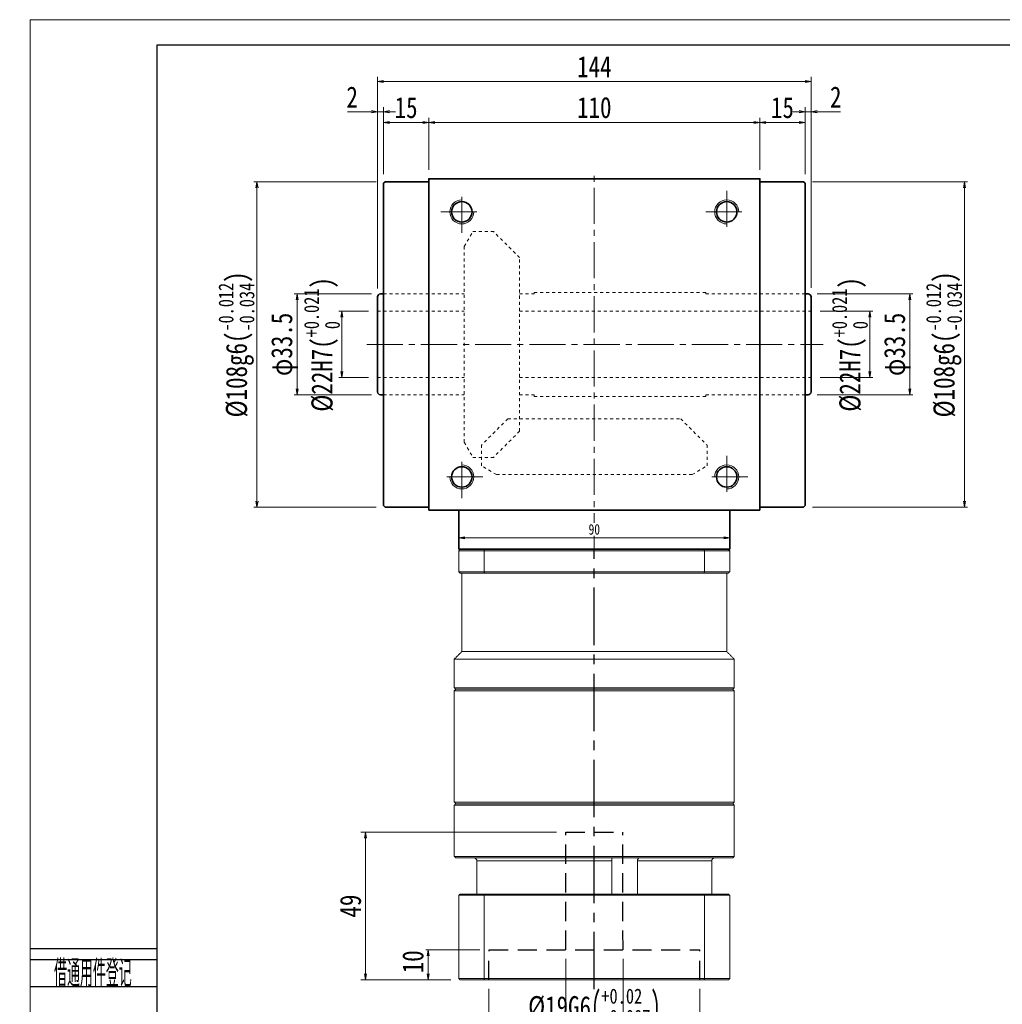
# Model space of a CAD drawing. Header units: millimetres. Extents: x -3 to 730, y 0 to 499.
# Tile 2 of 6: x -3 to 323, y 173 to 499. Entities that reach past the tile are written whole.
import ezdxf
from ezdxf.enums import TextEntityAlignment as Align

# ---------------------------------------------------------------- set-up
doc = ezdxf.new("R2010")
doc.units = ezdxf.units.MM
for name, pattern in [('CENTER2', [28.575, 19.05, -3.175, 3.175, -3.175]), ('DASHED2', [9.525, 6.35, -3.175]), ('点画线', [18, 12, -2, 2, -2]), ('虚线', [2, 1, -1])]:
    doc.linetypes.add(name, pattern=pattern)
for name, color, linetype in [('2细线层', 4, 'Continuous'), ('3中心线层', 1, 'CENTER2'), ('4虚线层', 6, 'DASHED2'), ('6文字层', 3, 'Continuous')]:
    doc.layers.add(name, color=color, linetype=linetype)
for name, color, linetype, lineweight in [('EB0', 7, 'Continuous', 35), ('中心线层', 1, '点画线', 18), ('图框_外框线', 7, 'Continuous', 18), ('尺寸线层', 3, 'Continuous', 18), ('粗实线层', 7, 'Continuous', 35)]:
    doc.layers.add(name, color=color, linetype=linetype, lineweight=lineweight)
doc.styles.add('PC_TEXTSTYLE', font='ISOCP.SHX', dxfattribs={"width": 0.707, "bigfont": 'GBCBIG.SHX'})
doc.styles.add('宋体', font='SimSun.ttf', dxfattribs={"width": 0.8})
doc.dimstyles.new('A水平标注$0', dxfattribs={"dimtxt": 3.5, "dimasz": 2, "dimexe": 1.5, "dimexo": 3, "dimgap": 1.1, "dimtad": 1, "dimtoh": 1, "dimdec": 4, "dimdsep": 46, "dimtxsty": '宋体', "dimblk": 'OPEN', "dimcen": 3, "dimclrd": 3, "dimclre": 3, "dimclrt": 6, "dimadec": 0, "dimazin": 0, "dimtm": 1e-09, "dimtfac": 1, "dimtdec": 4, "dimtix": 1, "dimtmove": 0, "dimatfit": 3, "dimldrblk": 'OPEN', "dimfxl": 0, "dimlwd": 13, "dimlwe": 13, "dimarcsym": 0})
doc.dimstyles.new('D直径标注φ25', dxfattribs={"dimtxt": 3.5, "dimasz": 2, "dimexe": 1, "dimexo": 3, "dimtad": 1, "dimtoh": 1, "dimdec": 1, "dimdsep": 46, "dimtxsty": '宋体', "dimblk": 'OPEN', "dimcen": 3, "dimclrd": 3, "dimclre": 3, "dimclrt": 130, "dimadec": 0, "dimazin": 0, "dimtm": 1e-09, "dimtfac": 1, "dimtdec": 1, "dimtmove": 0, "dimatfit": 0, "dimldrblk": 'OPEN', "dimfxl": 0, "dimlwd": 13, "dimlwe": 13, "dimarcsym": 0})

# ---------------------------------------------------------------- blocks, each defined once
blk = doc.blocks.new('_Open')
at = {"color": 0, "linetype": 'ByBlock', "lineweight": -2}
for p, q in [((-1, 0.17), (0, 0)), ((-1, -0.17), (0, 0)), ((0, 0), (-1, 0))]:
    blk.add_line(p, q, dxfattribs=at)
blk = doc.blocks.new('*D6')
at = {"layer": 'Defpoints', "color": 0, "transparency": 16777216}
for p in [(117.39, 465.36), (117.39, 445.16), (132.39, 446.66)]:
    blk.add_point(p, dxfattribs=at)
at = {"layer": '尺寸线层', "color": 3, "lineweight": 13, "transparency": 16777216}
for p, q in [((117.39, 448.16), (117.39, 466.86)), ((130.39, 465.36), (119.39, 465.36)), ((132.39, 449.66), (132.39, 466.86))]:
    blk.add_line(p, q, dxfattribs=at)
at = {"layer": '尺寸线层', "color": 3, "lineweight": 13, "transparency": 16777216, "xscale": 2, "yscale": 2, "zscale": 2, "rotation": 180}
blk.add_blockref('_Open', (117.39, 465.36), dxfattribs=at)
at = {"layer": '尺寸线层', "color": 3, "lineweight": 13, "transparency": 16777216, "xscale": 2, "yscale": 2, "zscale": 2}
blk.add_blockref('_Open', (132.39, 465.36), dxfattribs=at)
at = {"layer": '尺寸线层', "color": 6, "transparency": 16777216, "insert": (124.89, 470.26), "char_height": 7, "attachment_point": 5, "style": '宋体', "bg_fill": 3, "box_fill_scale": 1.1, "bg_fill_color": 257, "bg_fill_transparency": 0}
blk.add_mtext('15', dxfattribs=at)
blk = doc.blocks.new('*D7')
at = {"layer": 'Defpoints', "color": 0, "transparency": 16777216}
for p in [(257.39, 465.36), (242.39, 446.66), (257.39, 445.16)]:
    blk.add_point(p, dxfattribs=at)
at = {"layer": '尺寸线层', "color": 3, "lineweight": 13, "transparency": 16777216}
for p, q in [((242.39, 449.66), (242.39, 466.86)), ((244.39, 465.36), (255.39, 465.36)), ((257.39, 448.16), (257.39, 466.86))]:
    blk.add_line(p, q, dxfattribs=at)
at = {"layer": '尺寸线层', "color": 3, "lineweight": 13, "transparency": 16777216, "xscale": 2, "yscale": 2, "zscale": 2, "rotation": 180}
blk.add_blockref('_Open', (242.39, 465.36), dxfattribs=at)
at = {"layer": '尺寸线层', "color": 3, "lineweight": 13, "transparency": 16777216, "xscale": 2, "yscale": 2, "zscale": 2}
blk.add_blockref('_Open', (257.39, 465.36), dxfattribs=at)
at = {"layer": '尺寸线层', "color": 6, "transparency": 16777216, "insert": (249.89, 470.26), "char_height": 7, "attachment_point": 5, "style": '宋体', "bg_fill": 3, "box_fill_scale": 1.1, "bg_fill_color": 257, "bg_fill_transparency": 0}
blk.add_mtext('15', dxfattribs=at)
blk = doc.blocks.new('*D8')
at = {"layer": 'Defpoints', "color": 0, "transparency": 16777216}
for p in [(242.39, 465.36), (132.39, 446.66), (242.39, 446.66)]:
    blk.add_point(p, dxfattribs=at)
at = {"layer": '尺寸线层', "color": 3, "lineweight": 13, "transparency": 16777216}
for p, q in [((132.39, 449.66), (132.39, 466.86)), ((134.39, 465.36), (240.39, 465.36)), ((242.39, 449.66), (242.39, 466.86))]:
    blk.add_line(p, q, dxfattribs=at)
at = {"layer": '尺寸线层', "color": 3, "lineweight": 13, "transparency": 16777216, "xscale": 2, "yscale": 2, "zscale": 2, "rotation": 180}
blk.add_blockref('_Open', (132.39, 465.36), dxfattribs=at)
at = {"layer": '尺寸线层', "color": 3, "lineweight": 13, "transparency": 16777216, "xscale": 2, "yscale": 2, "zscale": 2}
blk.add_blockref('_Open', (242.39, 465.36), dxfattribs=at)
at = {"layer": '尺寸线层', "color": 6, "transparency": 16777216, "insert": (187.39, 470.28), "char_height": 7, "attachment_point": 5, "style": '宋体', "bg_fill": 3, "box_fill_scale": 1.1, "bg_fill_color": 257, "bg_fill_transparency": 0}
blk.add_mtext('110', dxfattribs=at)
blk = doc.blocks.new('*D9')
at = {"layer": 'Defpoints', "color": 0, "transparency": 16777216}
for p in [(115.39, 468.93), (117.39, 445.16), (115.39, 407.41)]:
    blk.add_point(p, dxfattribs=at)
at = {"layer": '尺寸线层', "color": 3, "lineweight": 13, "transparency": 16777216}
for p, q in [((105.43, 468.93), (110.02, 468.93)), ((110.02, 468.93), (113.39, 468.93)), ((115.39, 410.41), (115.39, 470.43)), ((117.39, 468.93), (115.39, 468.93)), ((117.39, 448.16), (117.39, 470.43)), ((119.39, 468.93), (121.39, 468.93))]:
    blk.add_line(p, q, dxfattribs=at)
at = {"layer": '尺寸线层', "color": 3, "lineweight": 13, "transparency": 16777216, "xscale": 2, "yscale": 2, "zscale": 2}
blk.add_blockref('_Open', (115.39, 468.93), dxfattribs=at)
at = {"layer": '尺寸线层', "color": 3, "lineweight": 13, "transparency": 16777216, "xscale": 2, "yscale": 2, "zscale": 2, "rotation": 180}
blk.add_blockref('_Open', (117.39, 468.93), dxfattribs=at)
at = {"layer": '尺寸线层', "color": 6, "transparency": 16777216, "insert": (106.97, 473.81), "char_height": 7, "attachment_point": 5, "style": '宋体', "bg_fill": 3, "box_fill_scale": 1.1, "bg_fill_color": 257, "bg_fill_transparency": 0}
blk.add_mtext('2', dxfattribs=at)
blk = doc.blocks.new('*D10')
at = {"layer": 'Defpoints', "color": 0, "transparency": 16777216}
for p in [(259.39, 468.93), (257.39, 445.16), (259.39, 407.41)]:
    blk.add_point(p, dxfattribs=at)
at = {"layer": '尺寸线层', "color": 3, "lineweight": 13, "transparency": 16777216}
for p, q in [((255.39, 468.93), (253.39, 468.93)), ((257.39, 448.16), (257.39, 470.43)), ((257.39, 468.93), (259.39, 468.93)), ((259.39, 410.41), (259.39, 470.43)), ((264.53, 468.93), (261.39, 468.93)), ((269.13, 468.93), (264.53, 468.93))]:
    blk.add_line(p, q, dxfattribs=at)
at = {"layer": '尺寸线层', "color": 3, "lineweight": 13, "transparency": 16777216, "xscale": 2, "yscale": 2, "zscale": 2}
blk.add_blockref('_Open', (257.39, 468.93), dxfattribs=at)
at = {"layer": '尺寸线层', "color": 3, "lineweight": 13, "transparency": 16777216, "xscale": 2, "yscale": 2, "zscale": 2, "rotation": 180}
blk.add_blockref('_Open', (259.39, 468.93), dxfattribs=at)
at = {"layer": '尺寸线层', "color": 6, "transparency": 16777216, "insert": (267.58, 473.81), "char_height": 7, "attachment_point": 5, "style": '宋体', "bg_fill": 3, "box_fill_scale": 1.1, "bg_fill_color": 257, "bg_fill_transparency": 0}
blk.add_mtext('2', dxfattribs=at)
blk = doc.blocks.new('*D19')
at = {"layer": 'Defpoints', "color": 0, "transparency": 16777216}
for p in [(117.89, 445.66), (75.36, 337.66), (117.89, 337.66)]:
    blk.add_point(p, dxfattribs=at)
at = {"layer": '尺寸线层', "color": 3, "lineweight": 13, "transparency": 16777216}
for p, q in [((114.89, 445.66), (74.36, 445.66)), ((75.36, 443.66), (75.36, 339.66)), ((114.89, 337.66), (74.36, 337.66))]:
    blk.add_line(p, q, dxfattribs=at)
at = {"layer": '尺寸线层', "color": 3, "lineweight": 13, "transparency": 16777216, "xscale": 2, "yscale": 2, "zscale": 2}
for p, rotation in [((75.36, 445.66), 90), ((75.36, 337.66), 270)]:
    blk.add_blockref('_Open', p, dxfattribs=dict(at, rotation=rotation))
at = {"layer": '尺寸线层', "color": 130, "transparency": 16777216, "insert": (68.53, 391.66), "char_height": 7, "attachment_point": 5, "rotation": 90, "style": '宋体'}
blk.add_mtext('{\\A1;\\A1;%%C108g6({\\H0.707107x;\\S-0.012^ -0.034;})}', dxfattribs=at)
blk = doc.blocks.new('*D20')
at = {"layer": 'Defpoints', "color": 0, "transparency": 16777216}
for p in [(115.39, 402.66), (103.55, 380.66), (115.39, 380.66)]:
    blk.add_point(p, dxfattribs=at)
at = {"layer": '尺寸线层', "color": 3, "lineweight": 13, "transparency": 16777216}
for p, q in [((112.39, 402.66), (102.55, 402.66)), ((103.55, 400.66), (103.55, 382.66)), ((112.39, 380.66), (102.55, 380.66))]:
    blk.add_line(p, q, dxfattribs=at)
at = {"layer": '尺寸线层', "color": 3, "lineweight": 13, "transparency": 16777216, "xscale": 2, "yscale": 2, "zscale": 2}
for p, rotation in [((103.55, 402.66), 90), ((103.55, 380.66), 270)]:
    blk.add_blockref('_Open', p, dxfattribs=dict(at, rotation=rotation))
at = {"layer": '尺寸线层', "color": 130, "transparency": 16777216, "insert": (96.94, 391.66), "char_height": 7, "attachment_point": 5, "rotation": 90, "style": '宋体'}
blk.add_mtext('{\\A1;\\A1;%%C22H7({\\H0.707107x;\\S+0.021^  0;})}', dxfattribs=at)
blk = doc.blocks.new('*D21')
at = {"layer": 'Defpoints', "color": 0, "transparency": 16777216}
for p in [(116.39, 408.41), (88.67, 374.91), (116.39, 374.91)]:
    blk.add_point(p, dxfattribs=at)
at = {"layer": '尺寸线层', "color": 3, "lineweight": 13, "transparency": 16777216}
for p, q in [((113.39, 408.41), (87.67, 408.41)), ((88.67, 406.41), (88.67, 376.91)), ((113.39, 374.91), (87.67, 374.91))]:
    blk.add_line(p, q, dxfattribs=at)
at = {"layer": '尺寸线层', "color": 3, "lineweight": 13, "transparency": 16777216, "xscale": 2, "yscale": 2, "zscale": 2}
for p, rotation in [((88.67, 408.41), 90), ((88.67, 374.91), 270)]:
    blk.add_blockref('_Open', p, dxfattribs=dict(at, rotation=rotation))
at = {"layer": '尺寸线层', "color": 130, "transparency": 16777216, "insert": (84.51, 391.66), "char_height": 7, "attachment_point": 5, "rotation": 90, "style": '宋体'}
blk.add_mtext('φ33.5', dxfattribs=at)
blk = doc.blocks.new('*D22')
at = {"layer": 'Defpoints', "color": 0, "transparency": 16777216}
for p in [(259.39, 402.66), (259.39, 380.66), (278.9, 380.66)]:
    blk.add_point(p, dxfattribs=at)
at = {"layer": '尺寸线层', "color": 3, "lineweight": 13, "transparency": 16777216}
for p, q in [((262.39, 402.66), (279.9, 402.66)), ((278.9, 400.66), (278.9, 382.66)), ((262.39, 380.66), (279.9, 380.66))]:
    blk.add_line(p, q, dxfattribs=at)
at = {"layer": '尺寸线层', "color": 3, "lineweight": 13, "transparency": 16777216, "xscale": 2, "yscale": 2, "zscale": 2}
for p, rotation in [((278.9, 402.66), 90), ((278.9, 380.66), 270)]:
    blk.add_blockref('_Open', p, dxfattribs=dict(at, rotation=rotation))
at = {"layer": '尺寸线层', "color": 130, "transparency": 16777216, "insert": (272.29, 391.66), "char_height": 7, "attachment_point": 5, "rotation": 90, "style": '宋体'}
blk.add_mtext('{\\A1;\\A1;%%C22H7({\\H0.707107x;\\S+0.021^  0;})}', dxfattribs=at)
blk = doc.blocks.new('*D23')
at = {"layer": 'Defpoints', "color": 0, "transparency": 16777216}
for p in [(258.39, 408.41), (258.39, 374.91), (292.2, 374.91)]:
    blk.add_point(p, dxfattribs=at)
at = {"layer": '尺寸线层', "color": 3, "lineweight": 13, "transparency": 16777216}
for p, q in [((261.39, 408.41), (293.2, 408.41)), ((292.2, 406.41), (292.2, 376.91)), ((261.39, 374.91), (293.2, 374.91))]:
    blk.add_line(p, q, dxfattribs=at)
at = {"layer": '尺寸线层', "color": 3, "lineweight": 13, "transparency": 16777216, "xscale": 2, "yscale": 2, "zscale": 2}
for p, rotation in [((292.2, 408.41), 90), ((292.2, 374.91), 270)]:
    blk.add_blockref('_Open', p, dxfattribs=dict(at, rotation=rotation))
at = {"layer": '尺寸线层', "color": 130, "transparency": 16777216, "insert": (288.05, 391.66), "char_height": 7, "attachment_point": 5, "rotation": 90, "style": '宋体'}
blk.add_mtext('φ33.5', dxfattribs=at)
blk = doc.blocks.new('*D24')
at = {"layer": 'Defpoints', "color": 0, "transparency": 16777216}
for p in [(256.89, 445.66), (256.89, 337.66), (310.37, 337.66)]:
    blk.add_point(p, dxfattribs=at)
at = {"layer": '尺寸线层', "color": 3, "lineweight": 13, "transparency": 16777216}
for p, q in [((259.89, 445.66), (311.37, 445.66)), ((310.37, 443.66), (310.37, 339.66)), ((259.89, 337.66), (311.37, 337.66))]:
    blk.add_line(p, q, dxfattribs=at)
at = {"layer": '尺寸线层', "color": 3, "lineweight": 13, "transparency": 16777216, "xscale": 2, "yscale": 2, "zscale": 2}
for p, rotation in [((310.37, 445.66), 90), ((310.37, 337.66), 270)]:
    blk.add_blockref('_Open', p, dxfattribs=dict(at, rotation=rotation))
at = {"layer": '尺寸线层', "color": 130, "transparency": 16777216, "insert": (303.54, 391.66), "char_height": 7, "attachment_point": 5, "rotation": 90, "style": '宋体'}
blk.add_mtext('{\\A1;\\A1;%%C108g6({\\H0.707107x;\\S-0.012^ -0.034;})}', dxfattribs=at)
blk = doc.blocks.new('*D25')
at = {"layer": 'Defpoints', "color": 0, "transparency": 16777216}
for p in [(115.39, 478.96), (115.39, 407.27), (259.39, 407.41)]:
    blk.add_point(p, dxfattribs=at)
at = {"layer": '尺寸线层', "color": 3, "lineweight": 13, "transparency": 16777216}
for p, q in [((115.39, 410.27), (115.39, 480.46)), ((257.39, 478.96), (117.39, 478.96)), ((259.39, 410.41), (259.39, 480.46))]:
    blk.add_line(p, q, dxfattribs=at)
at = {"layer": '尺寸线层', "color": 3, "lineweight": 13, "transparency": 16777216, "xscale": 2, "yscale": 2, "zscale": 2, "rotation": 180}
blk.add_blockref('_Open', (115.39, 478.96), dxfattribs=at)
at = {"layer": '尺寸线层', "color": 3, "lineweight": 13, "transparency": 16777216, "xscale": 2, "yscale": 2, "zscale": 2}
blk.add_blockref('_Open', (259.39, 478.96), dxfattribs=at)
at = {"layer": '尺寸线层', "color": 6, "transparency": 16777216, "insert": (187.39, 483.87), "char_height": 7, "attachment_point": 5, "style": '宋体', "bg_fill": 3, "box_fill_scale": 1.1, "bg_fill_color": 257, "bg_fill_transparency": 0}
blk.add_mtext('144', dxfattribs=at)
blk = doc.blocks.new('*D33')
at = {"color": 3, "lineweight": 13, "transparency": 16777216}
for p, q in [((142.39, 327.16), (142.39, 325.9)), ((144.39, 327.4), (230.39, 327.4)), ((232.39, 327.16), (232.39, 325.9))]:
    blk.add_line(p, q, dxfattribs=at)
at = {"layer": 'Defpoints', "color": 0, "transparency": 16777216}
for p in [(142.39, 330.16), (232.39, 330.16), (232.39, 327.4)]:
    blk.add_point(p, dxfattribs=at)
at = {"color": 3, "lineweight": 13, "transparency": 16777216, "xscale": 2, "yscale": 2, "zscale": 2, "rotation": 180}
blk.add_blockref('_Open', (142.39, 327.4), dxfattribs=at)
at = {"color": 3, "lineweight": 13, "transparency": 16777216, "xscale": 2, "yscale": 2, "zscale": 2}
blk.add_blockref('_Open', (232.39, 327.4), dxfattribs=at)
at = {"color": 6, "transparency": 16777216, "insert": (187.39, 330.22), "char_height": 3.5, "attachment_point": 5, "style": '宋体', "bg_fill": 3, "box_fill_scale": 1.1, "bg_fill_color": 257, "bg_fill_transparency": 0}
blk.add_mtext('90', dxfattribs=at)
blk = doc.blocks.new('*D34')
at = {"layer": 'Defpoints', "color": 0, "transparency": 16777216}
for p in [(152.39, 180.66), (222.39, 180.66)]:
    blk.add_point(p, dxfattribs=at)
at = {"layer": '尺寸线层', "color": 3, "lineweight": 13, "transparency": 16777216}
for p, q in [((152.39, 177.66), (152.39, 142.06)), ((222.39, 177.66), (222.39, 142.06)), ((154.39, 143.56), (220.39, 143.56))]:
    blk.add_line(p, q, dxfattribs=at)
at = {"layer": '尺寸线层', "color": 3, "lineweight": 13, "transparency": 16777216, "xscale": 2, "yscale": 2, "zscale": 2, "rotation": 180}
blk.add_blockref('_Open', (152.39, 143.56), dxfattribs=at)
at = {"layer": '尺寸线层', "color": 3, "lineweight": 13, "transparency": 16777216, "xscale": 2, "yscale": 2, "zscale": 2}
blk.add_blockref('_Open', (222.39, 143.56), dxfattribs=at)
at = {"layer": '尺寸线层', "color": 6, "transparency": 16777216, "insert": (187.39, 151.42), "char_height": 7, "attachment_point": 5, "style": '宋体', "bg_fill": 3, "box_fill_scale": 1.1, "bg_fill_color": 257, "bg_fill_transparency": 0}
blk.add_mtext('{\\A1;{%%c70}{}{E7\\H0.7143x;{\\H2x;\\W0.5;(}\\S+0.09^ +0.06;{\\H2x;\\W0.5;)}}}', dxfattribs=at)
at = {"layer": 'Defpoints', "color": 0, "transparency": 16777216}
blk.add_point((222.39, 143.56), dxfattribs=at)
blk = doc.blocks.new('*D35')
at = {"layer": 'Defpoints', "color": 0, "transparency": 16777216}
for p in [(177.93, 190.66), (196.93, 190.66), (196.93, 163.06)]:
    blk.add_point(p, dxfattribs=at)
at = {"layer": '尺寸线层', "color": 3, "lineweight": 13, "transparency": 16777216}
for p, q in [((177.93, 187.66), (177.93, 161.56)), ((196.93, 187.66), (196.93, 161.56)), ((179.93, 163.06), (194.93, 163.06))]:
    blk.add_line(p, q, dxfattribs=at)
at = {"layer": '尺寸线层', "color": 3, "lineweight": 13, "transparency": 16777216, "xscale": 2, "yscale": 2, "zscale": 2, "rotation": 180}
blk.add_blockref('_Open', (177.93, 163.06), dxfattribs=at)
at = {"layer": '尺寸线层', "color": 3, "lineweight": 13, "transparency": 16777216, "xscale": 2, "yscale": 2, "zscale": 2}
blk.add_blockref('_Open', (196.93, 163.06), dxfattribs=at)
at = {"layer": '尺寸线层', "color": 6, "transparency": 16777216, "insert": (187.43, 170.93), "char_height": 7, "attachment_point": 5, "style": '宋体'}
blk.add_mtext('{\\A1;{%%c19}{}{G6\\H0.7143x;{\\H2x;\\W0.5;(}\\S+0.02^ +0.007;{\\H2x;\\W0.5;)}}}', dxfattribs=at)
blk = doc.blocks.new('*D36')
at = {"layer": 'Defpoints', "color": 0, "transparency": 16777216}
for p in [(152.43, 190.66), (132.19, 180.66), (142.78, 180.66)]:
    blk.add_point(p, dxfattribs=at)
at = {"layer": '尺寸线层', "color": 3, "lineweight": 13, "transparency": 16777216}
for p, q in [((149.43, 190.66), (130.69, 190.66)), ((132.19, 188.66), (132.19, 182.66)), ((139.78, 180.66), (130.69, 180.66))]:
    blk.add_line(p, q, dxfattribs=at)
at = {"layer": '尺寸线层', "color": 3, "lineweight": 13, "transparency": 16777216, "xscale": 2, "yscale": 2, "zscale": 2}
for p, rotation in [((132.19, 190.66), 90), ((132.19, 180.66), 270)]:
    blk.add_blockref('_Open', p, dxfattribs=dict(at, rotation=rotation))
at = {"layer": '尺寸线层', "color": 6, "transparency": 16777216, "insert": (127.19, 186.66), "char_height": 7, "attachment_point": 5, "rotation": 90, "style": '宋体', "bg_fill": 3, "box_fill_scale": 1.1, "bg_fill_color": 256, "bg_fill_true_color": 13158600, "bg_fill_transparency": 0}
blk.add_mtext('10', dxfattribs=at)
blk = doc.blocks.new('*D37')
at = {"layer": 'Defpoints', "color": 0, "transparency": 16777216}
for p in [(177.89, 229.66), (111.37, 180.66), (142.78, 180.66)]:
    blk.add_point(p, dxfattribs=at)
at = {"layer": '尺寸线层', "color": 3, "lineweight": 13, "transparency": 16777216}
for p, q in [((174.89, 229.66), (109.87, 229.66)), ((111.37, 227.66), (111.37, 182.66)), ((139.78, 180.66), (109.87, 180.66))]:
    blk.add_line(p, q, dxfattribs=at)
at = {"layer": '尺寸线层', "color": 3, "lineweight": 13, "transparency": 16777216, "xscale": 2, "yscale": 2, "zscale": 2}
for p, rotation in [((111.37, 229.66), 90), ((111.37, 180.66), 270)]:
    blk.add_blockref('_Open', p, dxfattribs=dict(at, rotation=rotation))
at = {"layer": '尺寸线层', "color": 6, "transparency": 16777216, "insert": (106.45, 205.16), "char_height": 7, "attachment_point": 5, "rotation": 90, "style": '宋体', "bg_fill": 3, "box_fill_scale": 1.1, "bg_fill_color": 257, "bg_fill_transparency": 0}
blk.add_mtext('49', dxfattribs=at)

msp = doc.modelspace()

# ---------------------------------------------------------------- linework, layer by layer
at = {"color": 7, "linetype": 'Continuous', "lineweight": 15}
for p, q in [((142.3843, 323.15606), (150.79195, 323.15606)), ((142.3843, 316.15606), (142.3843, 323.15606)), ((150.97002, 323.65606), (142.8843, 323.65606)), ((150.79195, 323.15606), (150.79195, 316.15606)), ((150.79195, 323.15606), (223.97665, 323.15606)), ((223.79859, 323.65606), (150.97002, 323.65606)), ((231.8843, 323.65606), (223.79859, 323.65606)), ((223.97665, 323.15606), (232.3843, 323.15606)), ((223.97665, 316.15606), (223.97665, 323.15606)), ((232.3843, 323.15606), (232.3843, 316.15606)), ((150.79195, 316.15606), (142.3843, 316.15606)), ((142.8843, 315.65606), (150.97002, 315.65606)), ((223.97665, 316.15606), (150.79195, 316.15606)), ((150.97002, 315.65606), (223.79859, 315.65606)), ((223.79859, 315.65606), (231.8843, 315.65606)), ((232.3843, 316.15606), (223.97665, 316.15606)), ((231.3843, 289.65606), (143.3843, 289.65606)), ((233.8843, 287.15606), (140.8843, 287.15606)), ((233.8843, 277.65606), (140.8843, 277.65606)), ((140.8843, 276.65606), (187.3843, 276.65606)), ((187.3843, 277.15606), (141.3843, 277.15606)), ((141.3843, 277.15606), (233.3843, 277.15606)), ((233.3843, 277.15606), (187.3843, 277.15606)), ((187.3843, 276.65606), (233.8843, 276.65606)), ((233.8843, 239.65606), (140.8843, 239.65606)), ((141.3843, 239.15606), (233.3843, 239.15606)), ((187.3843, 239.15606), (141.3843, 239.15606)), ((233.3843, 239.15606), (187.3843, 239.15606)), ((140.8843, 238.65606), (187.3843, 238.65606)), ((187.3843, 238.65606), (233.8843, 238.65606)), ((233.8843, 221.65606), (140.8843, 221.65606)), ((141.3843, 221.15606), (233.3843, 221.15606)), ((148.38354, 220.15606), (193.21274, 220.15606)), ((148.38354, 209.15606), (148.38354, 220.15606)), ((193.21274, 220.15606), (193.21274, 209.15606)), ((201.74415, 209.15606), (201.74415, 220.15606)), ((201.74415, 220.15606), (226.38507, 220.15606)), ((226.38507, 220.15606), (226.38507, 209.15606)), ((142.3843, 208.75606), (150.79195, 208.75606)), ((142.3843, 208.75606), (142.3843, 181.05606)), ((150.93434, 209.15606), (142.7843, 209.15606)), ((150.79195, 208.75606), (223.97665, 208.75606)), ((150.79195, 208.75606), (150.79195, 181.05606)), ((223.83427, 209.15606), (150.93434, 209.15606)), ((231.9843, 209.15606), (223.83427, 209.15606)), ((223.97665, 208.75606), (223.97665, 181.05606)), ((223.97665, 208.75606), (232.3843, 208.75606)), ((232.3843, 208.75606), (232.3843, 181.05606)), ((150.79195, 181.05606), (142.3843, 181.05606)), ((142.7843, 180.65606), (150.93434, 180.65606)), ((223.97665, 181.05606), (150.79195, 181.05606)), ((150.93434, 180.65606), (223.83427, 180.65606)), ((223.83427, 180.65606), (231.9843, 180.65606)), ((232.3843, 181.05606), (223.97665, 181.05606))]:
    msp.add_line(p, q, dxfattribs=at)
for points in [[(142.8843, 323.65606), (142.3843, 323.15606)], [(150.97002, 323.65606), (150.79195, 323.15606)], [(223.79859, 323.65606), (223.97665, 323.15606)], [(231.8843, 323.65606), (232.3843, 323.15606)], [(142.3843, 316.15606), (142.8843, 315.65606)], [(143.3843, 289.65606), (143.3843, 315.65606)], [(150.79195, 316.15606), (150.97002, 315.65606)], [(223.97665, 316.15606), (223.79859, 315.65606)], [(231.3843, 315.65606), (231.3843, 289.65606)], [(231.8843, 315.65606), (232.3843, 316.15606)], [(140.8843, 287.15606), (143.3843, 289.65606)], [(231.3843, 289.65606), (233.8843, 287.15606)], [(140.8843, 277.65606), (140.8843, 287.15606)], [(233.8843, 287.15606), (233.8843, 277.65606)], [(141.3843, 277.15606), (140.8843, 277.65606)], [(140.8843, 276.65606), (141.3843, 277.15606)], [(140.8843, 239.65606), (140.8843, 276.65606)], [(233.8843, 277.65606), (233.3843, 277.15606)], [(233.3843, 277.15606), (233.8843, 276.65606)], [(233.8843, 276.65606), (233.8843, 239.65606)], [(141.3843, 239.15606), (140.8843, 239.65606)], [(140.8843, 238.65606), (141.3843, 239.15606)], [(233.8843, 239.65606), (233.3843, 239.15606)], [(233.3843, 239.15606), (233.8843, 238.65606)], [(140.8843, 221.65606), (140.8843, 238.65606)], [(233.8843, 238.65606), (233.8843, 221.65606)], [(141.3843, 221.15606), (140.8843, 221.65606)], [(233.8843, 221.65606), (233.3843, 221.15606)], [(142.3843, 208.75606), (142.7843, 209.15606)], [(150.79195, 208.75606), (150.93434, 209.15606)], [(223.97665, 208.75606), (223.83427, 209.15606)], [(231.9843, 209.15606), (232.3843, 208.75606)], [(142.3843, 181.05606), (142.7843, 180.65606)], [(150.93434, 180.65606), (150.79195, 181.05606)], [(223.83427, 180.65606), (223.97665, 181.05606)], [(231.9843, 180.65606), (232.3843, 181.05606)]]:
    msp.add_open_spline(points, degree=1, dxfattribs=at)
for points, knots in [([(148.38354, 220.15606), (148.3733, 220.26614), (148.35284, 220.48629), (148.19326, 220.78118), (147.95404, 221.00911), (147.67656, 221.13685), (147.48605, 221.15048), (147.40808, 221.15606)], [0, 0, 0, 0, 0.20903468, 0.41802702, 0.631427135, 0.849138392, 1, 1, 1, 1]), ([(193.18271, 221.03254), (193.18224, 221.02506), (193.17927, 220.97798), (193.19192, 220.7948), (193.20808, 220.50179), (193.21119, 220.27132), (193.21274, 220.15606)], [0, 0, 0, 0, 0.058585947, 0.369068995, 0.684466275, 1, 1, 1, 1]), ([(201.74415, 220.15606), (201.75078, 220.26614), (201.76403, 220.48629), (201.86337, 220.78118), (201.99981, 221.00911), (202.14147, 221.13685), (202.224, 221.15048), (202.25777, 221.15606)], [0, 0, 0, 0, 0.20903468, 0.41802702, 0.631427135, 0.849138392, 1, 1, 1, 1]), ([(227.36053, 221.15606), (227.34363, 221.15578), (227.21832, 221.15371), (226.98609, 221.10038), (226.70543, 220.92513), (226.49653, 220.66172), (226.39698, 220.38787), (226.3881, 220.21506), (226.38507, 220.15606)], [0, 0, 0, 0, 0.032681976, 0.242401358, 0.454080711, 0.670711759, 0.887588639, 1, 1, 1, 1])]:
    msp.add_open_spline(points, degree=3, knots=knots, dxfattribs=at)
at = {"layer": '2细线层'}
for p, q in [((0.12485, 191.04019), (42.04345, 191.04019)), ((0.12485, 187.45918), (42.04345, 187.45918)), ((0.12485, 178.50666), (42.04345, 178.50666))]:
    msp.add_line(p, q, dxfattribs=at)
at = {"layer": '3中心线层'}
msp.add_line((187.38769, 177.53582), (187.38519, 323.65606), dxfattribs=at)
at = {"layer": '4虚线层'}
for p, q in [((177.88675, 229.65606), (196.88675, 229.65606)), ((177.92957, 190.65562), (177.88675, 229.65606)), ((196.92957, 190.65562), (196.88675, 229.65606)), ((152.38763, 180.65606), (152.42957, 190.65562)), ((152.42957, 190.65562), (222.42957, 190.65562)), ((222.38763, 180.65606), (222.42957, 190.65562))]:
    msp.add_line(p, q, dxfattribs=at)
at = {"layer": 'EB0'}
for p, q in [((232.38519, 323.65606), (142.38519, 323.65606)), ((227.38519, 323.65606), (232.38519, 323.65606))]:
    msp.add_line(p, q, dxfattribs=at)
at = {"layer": '中心线层'}
for p, q in [((187.38519, 323.65606), (187.38519, 449.65126)), ((143.38519, 428.65606), (143.38519, 442.65606)), ((231.38519, 442.65606), (231.38519, 428.65606)), ((136.38519, 435.65606), (150.38519, 435.65606)), ((224.38519, 435.65606), (238.38519, 435.65606)), ((111.82222, 391.65606), (263.39687, 391.65606)), ((143.38519, 340.65606), (143.38519, 354.65606)), ((231.38519, 354.65606), (231.38519, 340.65606)), ((150.38519, 347.65606), (136.38519, 347.65606)), ((238.38519, 347.65606), (224.38519, 347.65606))]:
    msp.add_line(p, q, dxfattribs=at)
at = {"layer": '粗实线层'}
for p, q in [((117.88519, 445.65606), (117.38519, 445.15606)), ((117.38519, 445.15606), (117.38519, 338.15606)), ((132.38519, 445.65606), (117.88519, 445.65606)), ((242.38519, 445.65606), (256.88519, 445.65606)), ((256.88519, 445.65606), (257.38519, 445.15606)), ((257.38519, 445.15606), (257.38519, 338.15606)), ((115.38519, 407.40606), (115.38519, 375.90606)), ((117.38519, 408.40606), (116.38519, 408.40606)), ((257.38519, 408.40606), (258.38519, 408.40606)), ((259.38519, 407.40606), (259.38519, 375.90606)), ((117.38519, 374.90606), (116.38519, 374.90606)), ((117.38519, 374.90606), (116.38519, 374.90606)), ((257.38519, 374.90606), (258.38519, 374.90606)), ((257.38519, 374.90606), (258.38519, 374.90606)), ((257.38519, 374.90606), (258.38519, 374.90606)), ((117.38519, 338.15606), (117.88519, 337.65606)), ((132.38519, 337.65606), (117.88519, 337.65606)), ((242.38519, 337.65606), (256.88519, 337.65606)), ((257.38519, 338.15606), (256.88519, 337.65606)), ((142.38519, 323.65606), (142.38519, 336.65606)), ((142.38519, 336.65606), (232.38519, 336.65606)), ((232.38519, 323.65606), (232.38519, 336.65606))]:
    msp.add_line(p, q, dxfattribs=at)
at = {"layer": '粗实线层', "color": 6, "linetype": '虚线', "lineweight": 18}
for p, q in [((144.18519, 424.15606), (147.07194, 429.15606)), ((147.07194, 429.15606), (153.89783, 429.15606)), ((162.58519, 420.4687), (153.89783, 429.15606)), ((144.18519, 424.15606), (144.18519, 359.15606)), ((162.58519, 362.84342), (162.58519, 420.4687)), ((167.38519, 408.90606), (167.38519, 408.40606)), ((167.38519, 408.90606), (224.38519, 408.90606)), ((224.38519, 408.90606), (224.38519, 408.40606)), ((162.58519, 408.40606), (167.38519, 408.40606)), ((115.38519, 402.65606), (144.18519, 402.65606)), ((162.58519, 402.65606), (259.38519, 402.65606)), ((115.38519, 380.65606), (144.18519, 380.65606)), ((162.58519, 380.65606), (259.38519, 380.65606)), ((117.38519, 374.90606), (144.18519, 374.90606)), ((162.58519, 374.90606), (167.38519, 374.90606)), ((167.38519, 374.40606), (167.38519, 374.90606)), ((167.38519, 374.40606), (224.38519, 374.40606)), ((224.38519, 374.90606), (257.38519, 374.90606)), ((224.38519, 374.40606), (224.38519, 374.90606)), ((158.67255, 366.95606), (149.88519, 358.1687)), ((158.67255, 366.95606), (216.09783, 366.95606)), ((216.09783, 366.95606), (224.88519, 358.1687)), ((162.58519, 362.84342), (153.89783, 354.15606)), ((144.18519, 359.15606), (147.07194, 354.15606)), ((149.88519, 351.34281), (149.88519, 358.1687)), ((224.88519, 351.34281), (224.88519, 358.1687)), ((147.07194, 354.15606), (153.89783, 354.15606)), ((154.88519, 348.45606), (149.88519, 351.34281)), ((219.88519, 348.45606), (224.88519, 351.34281)), ((219.88519, 348.45606), (154.88519, 348.45606))]:
    msp.add_line(p, q, dxfattribs=at)
at = {"layer": '粗实线层'}
for points in [[(132.38519, 336.65606), (132.38519, 446.65606)], [(132.38519, 446.05606), (132.38519, 446.65606), (242.38519, 446.65606), (242.38519, 446.05606)], [(242.38519, 336.65606), (242.38519, 446.65606)], [(242.38519, 336.65606), (132.38519, 336.65606)]]:
    msp.add_lwpolyline(points, dxfattribs=at)
for centre in [(143.38519, 435.65606), (231.38519, 435.65606), (143.38519, 347.65606), (231.38519, 347.65606)]:
    msp.add_circle(centre, 3.4, dxfattribs=at)
at = {"layer": '粗实线层', "lineweight": 18}
for centre, start, end in [((143.38519, 435.65606), 90, 360), ((231.38519, 435.65606), 0, 270), ((143.38519, 347.65606), 180, 90), ((231.38519, 347.65606), 270, 180)]:
    msp.add_arc(centre, 4, start, end, dxfattribs=at)
at = {"layer": '粗实线层'}
for centre, start, end in [((116.38519, 407.40606), 90, 180), ((258.38519, 407.40606), 0, 90), ((116.38519, 375.90606), 180, 270), ((116.38519, 375.90606), 180, 270), ((258.38519, 375.90606), 270, 360), ((258.38519, 375.90606), 270, 360)]:
    msp.add_arc(centre, 1, start, end, dxfattribs=at)

# ---------------------------------------------------------------- texts
at = {"layer": '6文字层', "color": 3, "style": 'PC_TEXTSTYLE', "width": 0.667}
msp.add_text('借通用件登记', height=8.952525, dxfattribs=at).set_placement((20.85684, 183.22031), align=Align.MIDDLE)

# ---------------------------------------------------------------- next in the draw order: dimensions: what is measured, and where the dimension line sits
at = {"layer": '尺寸线层'}
for base, p1, p2, picture, middle in [((117.38519, 465.3562), (132.38519, 446.65606), (117.38519, 445.15606), '*D6', (124.88519, 470.25843)), ((257.38519, 465.3562), (242.38519, 446.65606), (257.38519, 445.15606), '*D7', (249.88519, 470.25843))]:
    dim = msp.add_linear_dim(base=base, p1=p1, p2=p2, dimstyle='A水平标注$0', override={"dimtxt": 7, "dimgap": 1.5, "dimdec": 1, "dimpost": '<>', "dimblk": 'Open', "dimtvp": 0.1, "dimtfill": 1, "dimtfillclr": 256}, dxfattribs=at)
    dim.commit()
    dim.dimension.update_dxf_attribs({"geometry": picture, "text_midpoint": middle})

# ---------------------------------------------------------------- next in the draw order: dimensions: what is measured, and where the dimension line sits
for base, p1, p2, picture, middle in [((115.38519, 468.92701), (117.38519, 445.15606), (115.38519, 407.40606), '*D9', (106.97425, 468.92701)), ((259.38519, 468.92701), (257.38519, 445.15606), (259.38519, 407.40606), '*D10', (267.57903, 468.92701))]:
    dim = msp.add_linear_dim(base=base, p1=p1, p2=p2, dimstyle='A水平标注$0', override={"dimtxt": 7, "dimgap": 1.5, "dimdec": 1, "dimpost": '<>', "dimblk": 'Open', "dimtvp": 0.1, "dimtfill": 1, "dimtfillclr": 256}, dxfattribs=at)
    dim.commit()
    dim.dimension.update_dxf_attribs({"geometry": picture, "text_midpoint": middle, "dimtype": 160})
dim = msp.add_linear_dim(base=(242.38519, 465.3562), p1=(132.38519, 446.65606), p2=(242.38519, 446.65606), dimstyle='A水平标注$0', override={"dimtxt": 7, "dimgap": 1.5, "dimdec": 1, "dimpost": '<>', "dimblk": 'Open', "dimtvp": 0.1, "dimtfill": 1, "dimtfillclr": 256}, dxfattribs=at)
dim.commit()
dim.dimension.update_dxf_attribs({"geometry": '*D8', "text_midpoint": (187.38519, 470.27799)})

# ---------------------------------------------------------------- next in the draw order: linework, layer by layer
at = {"layer": '粗实线层'}
for p, q in [((115.38519, 407.40606), (115.38519, 375.90606)), ((117.38519, 408.40606), (116.38519, 408.40606)), ((257.38519, 408.40606), (258.38519, 408.40606)), ((259.38519, 407.40606), (259.38519, 375.90606))]:
    msp.add_line(p, q, dxfattribs=at)
at = {"layer": '粗实线层', "color": 6, "linetype": '虚线', "lineweight": 18}
for p, q in [((117.38519, 408.40606), (144.18519, 408.40606)), ((224.38519, 408.40606), (257.38519, 408.40606))]:
    msp.add_line(p, q, dxfattribs=at)
at = {"layer": '粗实线层'}
for centre, start, end in [((116.38519, 407.40606), 90, 180), ((258.38519, 407.40606), 0, 90)]:
    msp.add_arc(centre, 1, start, end, dxfattribs=at)

# ---------------------------------------------------------------- next in the draw order: dimensions: what is measured, and where the dimension line sits
at = {"layer": '尺寸线层'}
for base, p1, p2, picture, middle in [((75.36086, 337.65606), (117.88519, 445.65606), (117.88519, 337.65606), '*D19', (68.53196, 391.65606)), ((310.365, 337.65606), (256.88519, 445.65606), (256.88519, 337.65606), '*D24', (303.5361, 391.65606))]:
    dim = msp.add_linear_dim(base=base, p1=p1, p2=p2, angle=270, text='{\\A1;\\A1;%%C108g6({\\H0.707107x;\\S-0.012^ -0.034;})}', dimstyle='D直径标注φ25', override={"dimtxt": 7, "dimgap": 0.5, "dimpost": 'φ<>', "dimtp": -0.012, "dimtm": 0.034, "dimtdec": 3, "dimtfill": 0, "dimtzin": 8}, dxfattribs=at)
    dim.commit()
    dim.dimension.update_dxf_attribs({"geometry": picture, "text_midpoint": middle})
for base, p1, p2, picture, middle in [((103.54683, 380.65606), (115.38519, 402.65606), (115.38519, 380.65606), '*D20', (103.54683, 391.65606)), ((278.89863, 380.65606), (259.38519, 402.65606), (259.38519, 380.65606), '*D22', (278.89863, 391.65606))]:
    dim = msp.add_linear_dim(base=base, p1=p1, p2=p2, angle=270, text='{\\A1;\\A1;%%C22H7({\\H0.707107x;\\S+0.021^  0;})}', dimstyle='D直径标注φ25', override={"dimtxt": 7, "dimgap": 0.5, "dimpost": 'φ<>', "dimtp": 0.021, "dimtm": 0, "dimtdec": 3, "dimtfill": 0, "dimtzin": 8}, dxfattribs=at)
    dim.commit()
    dim.dimension.update_dxf_attribs({"geometry": picture, "text_midpoint": middle, "dimtype": 160})
for base, p1, p2, picture, middle in [((88.66928, 374.90606), (116.38519, 408.40606), (116.38519, 374.90606), '*D21', (84.51286, 391.65606)), ((292.20394, 374.90606), (258.38519, 408.40606), (258.38519, 374.90606), '*D23', (288.04752, 391.65606))]:
    dim = msp.add_linear_dim(base=base, p1=p1, p2=p2, angle=270, dimstyle='D直径标注φ25', override={"dimtxt": 7, "dimgap": 0.5, "dimpost": 'φ<>', "dimtfill": 0}, dxfattribs=at)
    dim.commit()
    dim.dimension.update_dxf_attribs({"geometry": picture, "text_midpoint": middle})

# ---------------------------------------------------------------- next in the draw order: dimensions: what is measured, and where the dimension line sits
dim = msp.add_linear_dim(base=(115.38519, 478.96427), p1=(259.38519, 407.40606), p2=(115.38519, 407.26718), dimstyle='A水平标注$0', override={"dimtxt": 7, "dimgap": 1.5, "dimdec": 1, "dimpost": '<>', "dimblk": 'Open', "dimtvp": 0.1, "dimtfill": 1, "dimtfillclr": 256}, dxfattribs=at)
dim.commit()
dim.dimension.update_dxf_attribs({"geometry": '*D25', "text_midpoint": (187.38519, 483.8665)})

# ---------------------------------------------------------------- next in the draw order: linework, layer by layer
at = {"layer": '图框_外框线', "color": 3}
msp.add_lwpolyline([(0, 0), (706.32994, 0), (706.32994, 499.47617), (0, 499.47617)], close=True, dxfattribs=at)
at = {"layer": '图框_外框线', "color": 3, "lineweight": 25}
msp.add_lwpolyline([(42.04345, 8.40869), (697.92125, 8.40869), (697.92125, 491.06748), (42.04345, 491.06748)], close=True, dxfattribs=at)

# ---------------------------------------------------------------- next in the draw order: dimensions: what is measured, and where the dimension line sits
dim = msp.add_linear_dim(base=(232.38519, 327.40449), p1=(142.38519, 330.15606), p2=(232.38519, 330.15606), dimstyle='A水平标注$0')
dim.commit()
dim.dimension.update_dxf_attribs({"geometry": '*D33', "text_midpoint": (187.38519, 330.21538)})
at = {"layer": '尺寸线层'}
dim = msp.add_linear_dim(base=(222.38763, 143.55506), p1=(152.38763, 180.65606), p2=(222.38763, 180.65606), text='{\\A1;{%%c<>}{}{E7\\H0.7143x;{\\H2x;\\W0.5;(}\\S+0.09^ +0.06;{\\H2x;\\W0.5;)}}}', dimstyle='A水平标注$0', override={"dimtxt": 7, "dimgap": 1.5, "dimdec": 1, "dimpost": '<>', "dimblk": 'Open', "dimtp": 0.09, "dimtm": -0.06, "dimtdec": 2, "dimtvp": 0.1, "dimtfill": 1, "dimtfillclr": 256, "dimtzin": 8}, dxfattribs=at)
dim.commit()
dim.dimension.update_dxf_attribs({"geometry": '*D34', "text_midpoint": (187.38763, 143.55506), "dimtype": 160})

# ---------------------------------------------------------------- next in the draw order: dimensions: what is measured, and where the dimension line sits
dim = msp.add_linear_dim(base=(196.92957, 163.06272), p1=(177.92957, 190.65562), p2=(196.92957, 190.65562), text='{\\A1;{%%c<>}{}{G6\\H0.7143x;{\\H2x;\\W0.5;(}\\S+0.02^ +0.007;{\\H2x;\\W0.5;)}}}', dimstyle='A水平标注$0', override={"dimtxt": 7, "dimgap": 1.5, "dimdec": 1, "dimpost": '<>', "dimtp": 0.02, "dimtm": -0.007, "dimtdec": 3, "dimtvp": 0.1, "dimtfill": 0}, dxfattribs=at)
dim.commit()
dim.dimension.update_dxf_attribs({"geometry": '*D35', "text_midpoint": (187.42957, 163.06272), "dimtype": 160})

# ---------------------------------------------------------------- next in the draw order: dimensions: what is measured, and where the dimension line sits
dim = msp.add_linear_dim(base=(132.18638, 180.65606), p1=(152.42957, 190.65562), p2=(142.7843, 180.65606), angle=90, dimstyle='A水平标注$0', override={"dimtxt": 7, "dimgap": 1.5, "dimdec": 1, "dimpost": '<>', "dimblk": 'Open', "dimtvp": 0.1, "dimtfill": 1, "dimtfillclr": 256}, dxfattribs=at)
dim.commit()
dim.dimension.update_dxf_attribs({"geometry": '*D36', "text_midpoint": (132.18638, 186.65584), "dimtype": 160})

# ---------------------------------------------------------------- next in the draw order: dimensions: what is measured, and where the dimension line sits
dim = msp.add_linear_dim(base=(111.37, 180.65606), p1=(177.88675, 229.65606), p2=(142.7843, 180.65606), angle=90, dimstyle='A水平标注$0', override={"dimtxt": 7, "dimgap": 1.5, "dimdec": 1, "dimpost": '<>', "dimblk": 'Open', "dimtvp": 0.1, "dimtfill": 1, "dimtfillclr": 256}, dxfattribs=at)
dim.commit()
dim.dimension.update_dxf_attribs({"geometry": '*D37', "text_midpoint": (111.37, 205.15606), "dimtype": 160})

doc.saveas('drawing.dxf')
